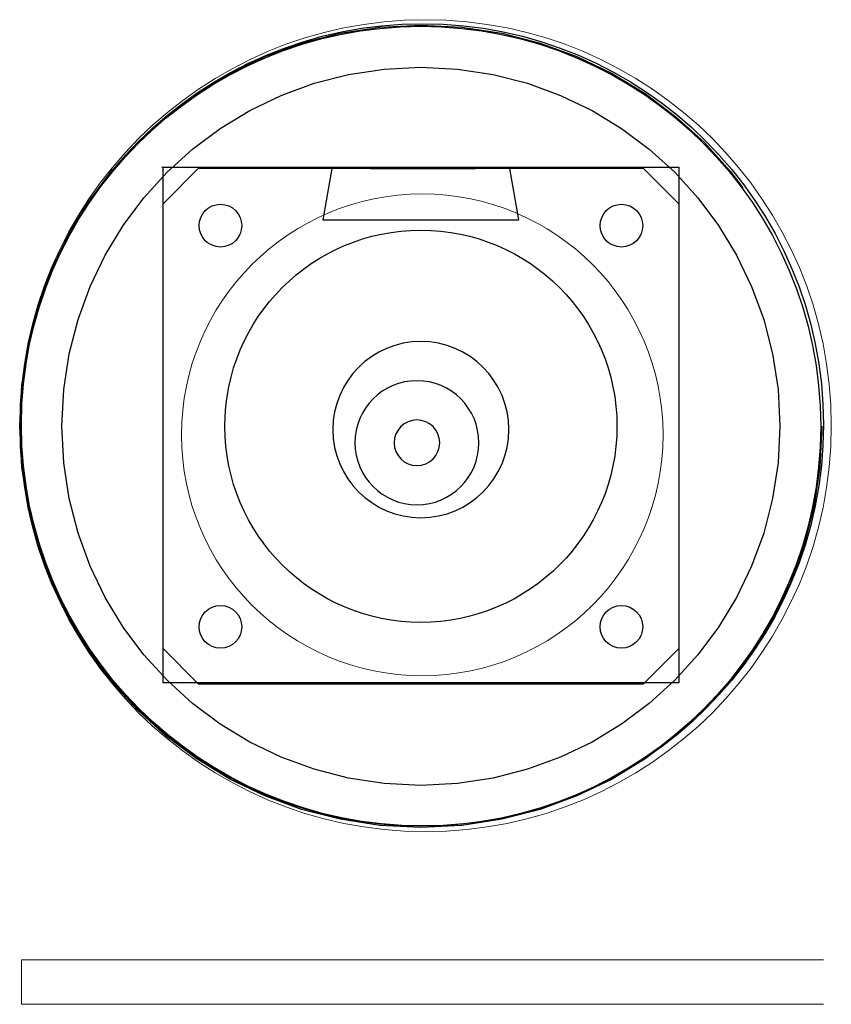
# Model space of a CAD drawing. Header units: millimetres. Extents: x 2149.43 to 2151.7, y 1358.75 to 1361.52.
import ezdxf

# ---------------------------------------------------------------- set-up
doc = ezdxf.new("R2010")
doc.units = ezdxf.units.MM
doc.linetypes.add('HIDDEN', pattern=[9.525, 6.35, -3.175])
for name, color, linetype, lineweight in [('GASKET', 4, 'Continuous', 25), ('LEDY', 2, 'Continuous', 35), ('SMBTOPL', 132, 'Continuous', 0)]:
    doc.layers.add(name, color=color, linetype=linetype, lineweight=lineweight)
for name, color, linetype in [('LEDG', 110, 'Continuous'), ('LEDR', 232, 'Continuous'), ('LENS', 20, 'Continuous'), ('PLEXGASKTOP', 66, 'Continuous'), ('PLEXIGLASSMG', 7, 'HIDDEN'), ('SMBSS', 132, 'Continuous'), ('SMBTOPRING', 132, 'Continuous'), ('SScable', 7, 'Continuous')]:
    doc.layers.add(name, color=color, linetype=linetype)

msp = doc.modelspace()

# ---------------------------------------------------------------- linework, layer by layer
at = {"layer": 'GASKET'}
for p, q in [((2149.8291, 1360.9997), (2149.9289, 1361.0994)), ((2149.8291, 1360.9997), (2149.9289, 1361.0994)), ((2149.9289, 1361.0994), (2151.1761, 1361.0994)), ((2151.1761, 1361.0994), (2151.2759, 1360.9997)), ((2149.8291, 1359.7524), (2149.8291, 1360.9997)), ((2151.2759, 1360.9997), (2151.2759, 1359.7524)), ((2149.9289, 1359.6526), (2149.8291, 1359.7524)), ((2151.2759, 1359.7524), (2151.1761, 1359.6526)), ((2151.1761, 1359.6526), (2149.9289, 1359.6526))]:
    msp.add_line(p, q, dxfattribs=at)
for centre, radius in [((2149.99, 1360.9386), 0.0599), ((2151.115, 1360.9386), 0.0599), ((2150.5525, 1360.376), 0.55), ((2149.99, 1359.8135), 0.0599), ((2151.115, 1359.8135), 0.0599)]:
    msp.add_circle(centre, radius, dxfattribs=at)
at = {"layer": 'LEDG', "extrusion": (0.000335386, 1, 0)}
msp.add_circle((-2150.1012, 8.7593, 1361.8202), 0.1465, dxfattribs=at)
at = {"layer": 'LEDR', "extrusion": (0.000335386, 1, 0)}
msp.add_circle((-2150.1012, 8.4153, 1361.8202), 0.1465, dxfattribs=at)
at = {"layer": 'LEDY', "extrusion": (0.000335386, 1, 0)}
msp.add_circle((-2150.1012, 9.1033, 1361.8202), 0.1465, dxfattribs=at)
at = {"layer": 'LENS'}
for p, q in [((2150.3029, 1361.0991), (2150.2778, 1360.9549)), ((2150.8022, 1361.0989), (2150.3029, 1361.0991)), ((2150.8269, 1360.9545), (2150.8022, 1361.0989)), ((2150.2778, 1360.9549), (2150.8255, 1360.9546)), ((2150.8255, 1360.9546), (2150.8269, 1360.9545))]:
    msp.add_line(p, q, dxfattribs=at)
at = {"layer": 'PLEXGASKTOP'}
for p, q in [((2149.8259, 1361.103, 9.4077), (2151.2759, 1361.103, 9.4077)), ((2149.8291, 1359.6563, 9.4077), (2149.8291, 1361.103, 9.4077)), ((2151.2759, 1361.103, 9.4077), (2151.2759, 1359.6563, 9.4077)), ((2151.2759, 1359.6563, 9.4077), (2149.8291, 1359.6563, 9.4077))]:
    msp.add_line(p, q, dxfattribs=at)
msp.add_circle((2150.5525, 1360.376, 9.41), 1.1216, dxfattribs=at)
at = {"layer": 'PLEXIGLASSMG'}
for radius in [1.125, 1.0071]:
    msp.add_circle((2150.5525, 1360.376), radius, dxfattribs=at)
at = {"layer": 'SMBSS', "extrusion": (0, 0, -1)}
msp.add_circle((-2150.5525, 1360.3666, 0.185), 0.247, dxfattribs=at)
at = {"layer": 'SMBTOPL'}
for p, q in [((2149.4318, 1358.755, 9.5315), (2149.4318, 1358.88, 9.5315)), ((2149.4318, 1358.755, 11.0315), (2149.4318, 1358.88, 11.0315)), ((2149.4318, 1358.88, 11.0315), (2151.6818, 1358.88, 11.0315)), ((2149.4318, 1358.755, 9.5315), (2151.6818, 1358.755, 9.5315))]:
    msp.add_line(p, q, dxfattribs=at)
at = {"layer": 'SMBTOPL', "extrusion": (0, 1, 0)}
for p, q in [((2150.5568, 1358.755, 11.0315), (2150.1568, 1358.755, 11.0315)), ((2150.8338, 1358.755, 10.6915), (2150.281, 1358.755, 10.6915)), ((2150.8351, 1358.755, 10.3715), (2150.2985, 1358.755, 10.3715)), ((2151.6818, 1358.755, 11.0315), (2150.5568, 1358.755, 11.0315)), ((2150.5568, 1358.755, 11.0315), (2150.9568, 1358.755, 11.0315)), ((2151.6818, 1358.755, 11.0315), (2151.6818, 1358.755, 10.5315)), ((2151.6818, 1358.755, 10.5315), (2151.6818, 1358.755, 10.6915)), ((2151.6818, 1358.755, 10.5315), (2151.6818, 1358.755, 10.3715))]:
    msp.add_line(p, q, dxfattribs=at)
at = {"layer": 'SMBTOPL'}
for centre, radius in [((2150.5654, 1360.3777, 9.6565), 1.1385), ((2150.5563, 1360.352, 9.6565), 0.6755)]:
    msp.add_circle(centre, radius, dxfattribs=at)
at = {"layer": 'SMBTOPL', "extrusion": (0, 1, 0)}
for centre, radius, start, end in [((-2150.3138, 10.5328, 1358.88), 0.162, 275.3951, 78.334), ((-2150.7977, 10.5314, 1358.88), 0.1642, 102.7097, 256.8474)]:
    msp.add_arc(centre, radius, start, end, dxfattribs=at)
at = {"layer": 'SMBTOPRING'}
msp.add_circle((2150.5568, 1360.38, 9.4065), 1.125, dxfattribs=at)
at = {"layer": 'SScable', "extrusion": (0, 1e-16, -1)}
for centre, radius in [((-2150.5413, 1360.3297, 11.276), 0.174), ((-2150.5413, 1360.3297, 0.276), 0.0639)]:
    msp.add_circle(centre, radius, dxfattribs=at)

doc.saveas('drawing.dxf')
